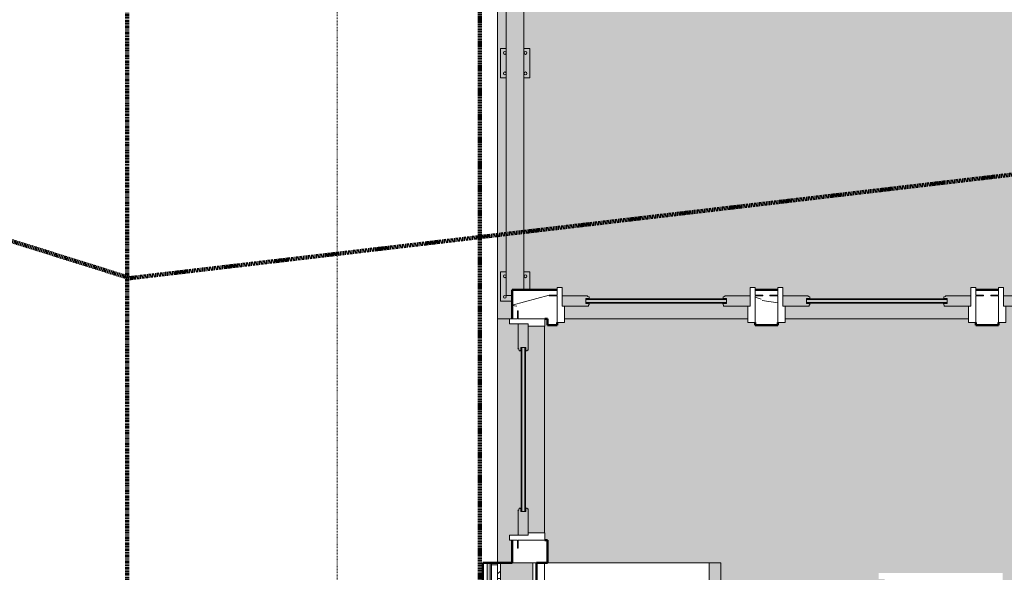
# Model space of a CAD drawing. Header units: inches. Extents: x -9465 to -7685, y 1648 to 3291.
# Tile 14 of 59: x -8958 to -8790, y 2669 to 2763. Entities that reach past the tile are written whole.
import ezdxf

# ---------------------------------------------------------------- set-up
doc = ezdxf.new("R2010")
doc.units = ezdxf.units.IN
doc.header["$MEASUREMENT"] = 0
for name, pattern in [('Aligning Line 1_8_', [0.25, 0.125, -0.125]), ('Double Dash 3_8_', [1, 0.375, -0.125, 0.125, -0.125, 0.125, -0.125]), ('Hidden', [0.28125, 0.1875, -0.09375])]:
    doc.linetypes.add(name, pattern=pattern)
for name, color, linetype, lineweight in [('A-DETL-1', 90, 'Hidden', 140), ('A-DETL-GENF', 92, 'Continuous', 13), ('A-DOOR', 31, 'Continuous', 13), ('A-FLOR', 192, 'Continuous', 13), ('A-FLOR-HRAL', 11, 'Continuous', 9), ('A-WALL', 113, 'Continuous', 13), ('A-WALL-2', 113, 'Continuous', 50), ('A-WALL-PATT-1', 111, 'Continuous', 9), ('C-PROP-LINE-1', 91, 'Double Dash 3_8_', 211), ('G-ANNO-SYMB', 111, 'Aligning Line 1_8_', 9), ('I-WALL', 2, 'Continuous', 13), ('I-WALL-1', 2, 'Continuous', 50), ('Q-SPCQ', 91, 'Continuous', 9), ('S-FNDN', 32, 'Continuous', 13)]:
    doc.layers.add(name, color=color, linetype=linetype, lineweight=lineweight)

# ---------------------------------------------------------------- blocks, each defined once
blk = doc.blocks.new('Railing - 2_ x 1_2_ 2-V4-SITE PLAN - PROPOSED OVER EXISTING SURVEY')
at = {"layer": 'A-FLOR-HRAL'}
h = blk.add_hatch(color=256, dxfattribs=at)
h.paths.add_polyline_path([(-2.5, -2.5), (-0.5, -2.5), (-0.5, -1.5), (-1.5, -1.5), (-1.51, 2.5), (-2.5, 2.5), (-2.5, -1.93)], flags=0)
h.paths.add_polyline_path([(-1.81, -1.99), (-1.93, -1.93), (-2, -1.75), (-1.81, -1.51), (-1.53, -1.63), (-1.51, -1.69), (-1.57, -1.93), (-1.69, -1.99)], flags=0)
h.paths.add_polyline_path([(2.12, -0.56), (2.5, -0.56), (2.5, 2.5), (1.5, 2.5), (1.5, -0.56)], flags=0)
h.paths.add_polyline_path([(-1.81, 1.51), (-1.93, 1.57), (-2, 1.75), (-1.93, 1.91), (-1.88, 1.97), (-1.75, 2), (-1.63, 1.97), (-1.51, 1.81), (-1.63, 1.54), (-1.69, 1.51)], flags=0)
h.paths.add_polyline_path([(1.81, 1.51), (1.69, 1.51), (1.53, 1.62), (1.51, 1.69), (1.53, 1.86), (1.62, 1.97), (1.75, 2), (1.91, 1.93), (1.97, 1.87), (1.97, 1.62), (1.87, 1.55)], flags=0)
h = blk.add_hatch(color=256, dxfattribs=at)
h.paths.add_polyline_path([(-1.69, -1.99), (-1.57, -1.93), (-1.53, -1.63), (-1.57, -1.57), (-1.88, -1.53), (-2, -1.75), (-1.93, -1.93), (-1.81, -1.99)], flags=0)
h.paths.add_polyline_path([(1.69, 1.51), (1.81, 1.51), (1.97, 1.62), (1.97, 1.87), (1.87, 1.97), (1.75, 2), (1.57, 1.93), (1.51, 1.81), (1.53, 1.62), (1.57, 1.57)], flags=0)
h.paths.add_polyline_path([(-1.81, 1.51), (-1.69, 1.51), (-1.57, 1.57), (-1.51, 1.81), (-1.63, 1.97), (-1.75, 2), (-1.88, 1.97), (-1.97, 1.87), (-2, 1.75), (-1.93, 1.57)], flags=0)
for p, q in [((-1.5, 2.5), (-2.5, 2.5)), ((-2.5, 2.5), (-2.5, -2.5)), ((2.5, 2.5), (1.5, 2.5)), ((2.5, -0.56), (2.5, 2.5)), ((-2.5, -2.5), (-0.5, -2.5))]:
    blk.add_line(p, q, dxfattribs=at)
for centre, start, end in [((-1.75, 1.75), 360, 180), ((-1.75, 1.75), 180, 360), ((1.75, 1.75), 360, 180), ((1.75, 1.75), 180, 360), ((-1.75, -1.75), 360, 180), ((-1.75, -1.75), 180, 360)]:
    blk.add_arc(centre, 0.25, start, end, dxfattribs=at)
blk = doc.blocks.new('Railing - 2_ x 1_2_ 2-V3-SITE PLAN - PROPOSED OVER EXISTING SURVEY')
at = {"layer": 'A-FLOR-HRAL'}
h = blk.add_hatch(color=256, dxfattribs=at)
h.paths.add_polyline_path([(2.5, 2.5), (1.5, 2.5), (1.5, -2.5), (2.5, -2.5), (2.5, 1.97)], flags=0)
h.paths.add_polyline_path([(-1.5, 2.5), (-2.5, 2.5), (-2.5, -2.5), (-1.5, -2.5), (-1.5, 1.97)], flags=0)
h.paths.add_polyline_path([(1.75, 2), (1.91, 1.93), (1.97, 1.87), (1.97, 1.62), (1.81, 1.51), (1.62, 1.54), (1.53, 1.62), (1.51, 1.69), (1.53, 1.86), (1.62, 1.97)], flags=0)
h.paths.add_polyline_path([(-1.75, 2), (-1.63, 1.97), (-1.51, 1.81), (-1.63, 1.54), (-1.69, 1.51), (-1.88, 1.54), (-1.93, 1.57), (-2, 1.75), (-1.93, 1.91), (-1.88, 1.97)], flags=0)
h.paths.add_polyline_path([(-1.81, -1.51), (-1.53, -1.63), (-1.51, -1.69), (-1.57, -1.93), (-1.69, -1.99), (-1.88, -1.96), (-1.93, -1.93), (-2, -1.75), (-1.88, -1.53)], flags=0)
h.paths.add_polyline_path([(1.87, -1.53), (1.97, -1.63), (1.97, -1.88), (1.81, -1.99), (1.69, -1.99), (1.53, -1.88), (1.51, -1.81), (1.62, -1.53)], flags=0)
h = blk.add_hatch(color=256, dxfattribs=at)
h.paths.add_polyline_path([(-1.75, 2), (-1.88, 1.97), (-1.97, 1.87), (-2, 1.75), (-1.93, 1.57), (-1.81, 1.51), (-1.69, 1.51), (-1.57, 1.57), (-1.51, 1.81), (-1.63, 1.97)], flags=0)
h.paths.add_polyline_path([(1.75, 2), (1.57, 1.93), (1.51, 1.81), (1.53, 1.62), (1.57, 1.57), (1.69, 1.51), (1.81, 1.51), (1.97, 1.62), (1.97, 1.87), (1.87, 1.97)], flags=0)
h.paths.add_polyline_path([(-1.81, -1.51), (-1.88, -1.53), (-2, -1.75), (-1.93, -1.93), (-1.81, -1.99), (-1.69, -1.99), (-1.57, -1.93), (-1.53, -1.63), (-1.57, -1.57)], flags=0)
h.paths.add_polyline_path([(1.87, -1.53), (1.57, -1.57), (1.53, -1.88), (1.57, -1.93), (1.69, -1.99), (1.81, -1.99), (1.97, -1.88), (1.97, -1.63)], flags=0)
for p, q in [((-1.5, 2.5), (-2.5, 2.5)), ((-2.5, 2.5), (-2.5, -2.5)), ((2.5, 2.5), (1.5, 2.5)), ((2.5, -2.5), (2.5, 2.5)), ((-2.5, -2.5), (-1.5, -2.5)), ((1.5, -2.5), (2.5, -2.5))]:
    blk.add_line(p, q, dxfattribs=at)
for centre, start, end in [((-1.75, 1.75), 360, 180), ((-1.75, 1.75), 180, 360), ((1.75, 1.75), 360, 180), ((1.75, 1.75), 180, 360), ((-1.75, -1.75), 360, 180), ((1.75, -1.75), 360, 180), ((-1.75, -1.75), 180, 360), ((1.75, -1.75), 180, 360)]:
    blk.add_arc(centre, 0.25, start, end, dxfattribs=at)
blk = doc.blocks.new('Railing - Railing-1114347-SITE PLAN - PROPOSED OVER EXISTING SURVEY')
at = {"layer": 'A-FLOR-HRAL'}
blk.add_hatch(color=256, dxfattribs=at).paths.add_polyline_path([(-8874.07, 2715.84), (-8874.07, 2716.77), (-8872.07, 2716.77), (-8872.07, 3069.84), (-8875.07, 3072.84), (-8875.07, 2715.84), (-8874.95, 2715.84)], flags=0)
for p, q in [((-8875.07, 3072.84), (-8875.07, 2715.84)), ((-8872.07, 2716.77), (-8872.07, 3069.84)), ((-8874.07, 2715.84), (-8875.07, 2715.84))]:
    blk.add_line(p, q, dxfattribs=at)
for name, p in [('Railing - 2_ x 1_2_ 2-V3-SITE PLAN - PROPOSED OVER EXISTING SURVEY', (-8873.57, 2755.34)), ('Railing - 2_ x 1_2_ 2-V4-SITE PLAN - PROPOSED OVER EXISTING SURVEY', (-8873.57, 2717.34))]:
    blk.add_blockref(name, p)
blk = doc.blocks.new('Sidelite-Sierra-French-Full_Glass-Single-Outswing-Standard - 5-1345564-SITE PLAN - PROPOSED OVER EXISTING SURVEY')
at = {"layer": 'A-DETL-GENF'}
for p, q in [((-11.84, 2), (-16, 2)), ((-11.84, 2), (-11.7, 2.01)), ((-11.7, 2.01), (-11.7, 1.89)), ((-11.7, 1.89), (-11.4, 1.79)), ((-11.4, 1.79), (-11.39, 1.58)), ((11.4, 1.79), (11.39, 1.58)), ((11.7, 1.89), (11.4, 1.79)), ((11.7, 2.01), (11.7, 1.89)), ((11.84, 2), (11.7, 2.01)), ((11.84, 2), (16, 2)), ((-15.6, 0.25), (-11.49, 0.25)), ((-11.96, 1.51), (-11.64, 1.51)), ((-11.96, 0.69), (-11.96, 1.51)), ((-11.38, 0.69), (-11.96, 0.69)), ((-11.9, 1.36), (-11.9, 1.48)), ((-11.9, 1.48), (11.9, 1.48)), ((-11.9, 1.36), (11.9, 1.36)), ((-11.9, 0.73), (-11.9, 0.86)), ((-11.9, 0.86), (11.9, 0.86)), ((-11.9, 0.73), (11.9, 0.73)), ((-11.39, 1.58), (-11.64, 1.51)), ((-11.49, 0.46), (-11.49, 0.25)), ((-11.41, 0.46), (-11.49, 0.46)), ((-11.38, 0.69), (-11.39, 0.47)), ((11.37, 0.69), (11.39, 0.47)), ((11.37, 0.69), (11.96, 0.69)), ((11.39, 1.58), (11.64, 1.51)), ((11.41, 0.46), (11.49, 0.46)), ((11.49, 0.46), (11.49, 0.25)), ((15.6, 0.25), (11.49, 0.25)), ((11.96, 1.51), (11.64, 1.51)), ((11.9, 1.36), (11.9, 1.48)), ((11.9, 0.73), (11.9, 0.86)), ((11.96, 0.69), (11.96, 1.51))]:
    blk.add_line(p, q, dxfattribs=at)
for centre, start, end in [((-11.41, 0.47), 270, 340.8368), ((11.41, 0.47), 199.1632, 270)]:
    blk.add_arc(centre, 0.016, start, end, dxfattribs=at)
at = {"layer": 'A-DOOR'}
for p, q in [((-16, 3.43), (-16.85, 3.43)), ((-16.85, 3.43), (-16.85, 2.11)), ((-16, 0.25), (-16, 3.43)), ((16, 3.43), (16, 0.25)), ((16.85, 3.43), (16, 3.43)), ((16.85, 2.11), (16.85, 3.43)), ((-16.85, 2.11), (-18.18, 2.11)), ((-18.18, 2.11), (-18.18, 2)), ((-18.18, 2), (-16.85, 2)), ((-16.85, 2), (-16.85, -2.56)), ((18.18, 2.11), (16.85, 2.11)), ((16.85, -2.56), (16.85, 2)), ((16.85, 2), (18.18, 2)), ((18.18, 2), (18.18, 2.11)), ((-15.6, 0.25), (-16, 0.25)), ((-15.6, -2.56), (-15.6, 0.25)), ((16, 0.25), (15.6, 0.25)), ((15.6, 0.25), (15.6, -2.56)), ((-16.85, -2.56), (-15.6, -2.56)), ((15.6, -2.56), (16.85, -2.56))]:
    blk.add_line(p, q, dxfattribs=at)
blk = doc.blocks.new('Sidelite-Sierra-French-Full_Glass-Single-Outswing-Standard - 4-1345579-SITE PLAN - PROPOSED OVER EXISTING SURVEY')
at = {"layer": 'A-DETL-GENF'}
for p, q in [((-13.84, 2), (-18, 2)), ((-13.84, 2), (-13.7, 2.01)), ((-13.7, 2.01), (-13.7, 1.89)), ((-13.7, 1.89), (-13.4, 1.79)), ((-13.4, 1.79), (-13.39, 1.58)), ((13.4, 1.79), (13.39, 1.58)), ((13.7, 1.89), (13.4, 1.79)), ((13.7, 2.01), (13.7, 1.89)), ((13.84, 2), (13.7, 2.01)), ((13.84, 2), (18, 2)), ((-17.6, 0.25), (-13.49, 0.25)), ((-13.96, 1.51), (-13.64, 1.51)), ((-13.96, 0.69), (-13.96, 1.51)), ((-13.38, 0.69), (-13.96, 0.69)), ((-13.9, 1.36), (-13.9, 1.48)), ((-13.9, 1.48), (13.9, 1.48)), ((-13.9, 1.36), (13.9, 1.36)), ((-13.9, 0.73), (-13.9, 0.86)), ((-13.9, 0.86), (13.9, 0.86)), ((-13.9, 0.73), (13.9, 0.73)), ((-13.39, 1.58), (-13.64, 1.51)), ((-13.49, 0.46), (-13.49, 0.25)), ((-13.41, 0.46), (-13.49, 0.46)), ((-13.38, 0.69), (-13.39, 0.47)), ((13.37, 0.69), (13.39, 0.47)), ((13.37, 0.69), (13.96, 0.69)), ((13.39, 1.58), (13.64, 1.51)), ((13.41, 0.46), (13.49, 0.46)), ((13.49, 0.46), (13.49, 0.25)), ((17.6, 0.25), (13.49, 0.25)), ((13.96, 1.51), (13.64, 1.51)), ((13.9, 1.36), (13.9, 1.48)), ((13.9, 0.73), (13.9, 0.86)), ((13.96, 0.69), (13.96, 1.51))]:
    blk.add_line(p, q, dxfattribs=at)
for centre, start, end in [((-13.41, 0.47), 270, 340.8368), ((13.41, 0.47), 199.1632, 270)]:
    blk.add_arc(centre, 0.016, start, end, dxfattribs=at)
at = {"layer": 'A-DOOR'}
for p, q in [((-18, 3.43), (-18.85, 3.43)), ((-18.85, 3.43), (-18.85, 2.11)), ((-18, 0.25), (-18, 3.43)), ((18, 3.43), (18, 0.25)), ((18.85, 3.43), (18, 3.43)), ((18.85, 2.11), (18.85, 3.43)), ((-18.85, 2.11), (-20.18, 2.11)), ((-20.18, 2.11), (-20.18, 2)), ((-20.18, 2), (-18.85, 2)), ((-18.85, 2), (-18.85, -2.56)), ((20.18, 2.11), (18.85, 2.11)), ((18.85, -2.56), (18.85, 2)), ((18.85, 2), (20.18, 2)), ((20.18, 2), (20.18, 2.11)), ((-17.6, 0.25), (-18, 0.25)), ((-17.6, -2.56), (-17.6, 0.25)), ((18, 0.25), (17.6, 0.25)), ((17.6, 0.25), (17.6, -2.56)), ((-18.85, -2.56), (-17.6, -2.56)), ((17.6, -2.56), (18.85, -2.56))]:
    blk.add_line(p, q, dxfattribs=at)
blk = doc.blocks.new('Refrigerator_-_Side-by-Side_6047 - 36_ X 30_-1359508-SITE PLAN - PROPOSED OVER EXISTING SURVEY')
at = {"layer": 'Q-SPCQ'}
for points in [[(-3.13, 15.58), (-17.88, 15.58), (-17.88, 13.58), (-3.13, 13.58)], [(17.87, 15.58), (-2.63, 15.58), (-2.63, 13.58), (17.87, 13.58)]]:
    blk.add_hatch(color=256, dxfattribs=at).paths.add_polyline_path(points, flags=0)
for p, q in [((-17.88, 15.58), (17.87, 15.58)), ((-17.88, -13.92), (-17.88, 15.58)), ((-17.88, 15.58), (-3.13, 15.58)), ((-17.88, 15.58), (-17.88, 13.58)), ((-3.13, 13.58), (-3.13, 15.58)), ((-2.63, 15.58), (17.87, 15.58)), ((-2.63, 15.58), (-2.63, 13.58)), ((17.87, 15.58), (17.87, -14.42)), ((17.87, 13.58), (17.87, 15.58)), ((-3.13, 13.58), (-17.88, 13.58)), ((17.87, 13.58), (-2.63, 13.58)), ((17.87, -14.42), (-17.87, -14.42))]:
    blk.add_line(p, q, dxfattribs=at)
blk = doc.blocks.new('Family - ___-1038007-SITE PLAN - PROPOSED OVER EXISTING SURVEY')
at = {"layer": 'C-PROP-LINE-1'}
blk.add_line((-8939.57, 1783.3), (-8939.57, 2920.78), dxfattribs=at)

msp = doc.modelspace()

# ---------------------------------------------------------------- hatches: boundary and pattern name
at = {"layer": 'A-FLOR'}
h = msp.add_hatch(color=256, dxfattribs=at)
h.paths.add_polyline_path([(-8724.05, 2711.84), (-8700.85, 2711.84), (-8700.85, 2714.02), (-8700.45, 2714.02), (-8700.45, 2717.2), (-8699.6, 2717.2), (-8699.6, 2716.77), (-8692.57, 2716.77), (-8692.57, 2725.84), (-8650.07, 2725.84), (-8650.07, 2726.84), (-8645.07, 2726.84), (-8645.07, 2725.84), (-8644.57, 2725.84), (-8644.57, 2770.35), (-8645.07, 2770.35), (-8645.07, 2765.35), (-8646.07, 2765.35), (-8646.07, 2731.85), (-8645.07, 2731.85), (-8645.07, 2726.85), (-8650.07, 2726.85), (-8650.07, 2731.85), (-8649.07, 2731.85), (-8649.07, 2765.35), (-8650.07, 2765.35), (-8650.07, 2770.35), (-8692.57, 2770.35), (-8692.57, 3074.34), (-8876.57, 3074.34), (-8876.57, 2711.84), (-8874.07, 2711.87), (-8874.07, 2714.84), (-8876.07, 2714.84), (-8876.07, 2719.84), (-8875.07, 2719.84), (-8875.07, 2752.84), (-8876.07, 2752.84), (-8876.07, 2757.84), (-8875.07, 2757.84), (-8875.07, 2792.34), (-8876.07, 2792.34), (-8876.07, 2797.34), (-8875.07, 2797.34), (-8875.07, 2831.84), (-8876.07, 2831.84), (-8876.07, 2836.84), (-8875.07, 2836.84), (-8875.07, 2871.34), (-8876.07, 2871.34), (-8876.07, 2876.34), (-8875.07, 2876.34), (-8875.07, 2910.84), (-8876.07, 2910.84), (-8876.07, 2915.84), (-8875.07, 2915.84), (-8875.07, 2950.34), (-8876.07, 2950.34), (-8876.07, 2955.34), (-8875.07, 2955.34), (-8875.07, 2989.84), (-8876.07, 2989.84), (-8876.07, 2994.84), (-8875.07, 2994.84), (-8875.07, 3029.34), (-8876.07, 3029.34), (-8876.07, 3034.34), (-8875.07, 3034.34), (-8875.07, 3068.84), (-8876.07, 3068.84), (-8876.07, 3073.84), (-8871.07, 3073.84), (-8871.07, 3072.84), (-8840.47, 3072.84), (-8840.47, 3073.84), (-8835.47, 3073.84), (-8835.47, 3072.84), (-8804.87, 3072.84), (-8804.87, 3073.84), (-8799.87, 3073.84), (-8799.87, 3072.84), (-8769.27, 3072.84), (-8769.27, 3073.84), (-8764.27, 3073.84), (-8764.27, 3072.84), (-8733.67, 3072.84), (-8733.67, 3073.84), (-8728.67, 3073.84), (-8728.67, 3072.84), (-8698.07, 3072.84), (-8698.07, 3073.84), (-8693.07, 3073.84), (-8693.07, 3068.84), (-8694.07, 3068.84), (-8694.07, 3036.21), (-8693.07, 3036.21), (-8693.07, 3031.21), (-8694.07, 3031.21), (-8694.07, 2998.59), (-8693.07, 2998.59), (-8693.07, 2993.59), (-8694.07, 2993.59), (-8694.07, 2960.97), (-8693.07, 2960.97), (-8693.07, 2955.97), (-8694.07, 2955.97), (-8694.07, 2923.34), (-8693.07, 2923.34), (-8693.07, 2918.34), (-8694.07, 2918.34), (-8694.07, 2885.72), (-8693.07, 2885.72), (-8693.07, 2880.72), (-8694.07, 2880.72), (-8694.07, 2848.09), (-8693.07, 2848.09), (-8693.07, 2843.09), (-8694.07, 2843.09), (-8694.07, 2810.47), (-8693.07, 2810.47), (-8693.07, 2805.47), (-8694.07, 2805.47), (-8694.07, 2774.35), (-8693.07, 2774.35), (-8693.07, 2769.35), (-8698.07, 2769.35), (-8698.07, 2774.35), (-8697.07, 2774.35), (-8697.07, 2805.47), (-8698.07, 2805.47), (-8698.07, 2810.47), (-8697.07, 2810.47), (-8697.07, 2843.09), (-8698.07, 2843.09), (-8698.07, 2848.09), (-8697.07, 2848.09), (-8697.07, 2880.72), (-8698.07, 2880.72), (-8698.07, 2885.72), (-8697.07, 2885.72), (-8697.07, 2918.34), (-8698.07, 2918.34), (-8698.07, 2923.34), (-8697.07, 2923.34), (-8697.07, 2955.97), (-8698.07, 2955.97), (-8698.07, 2960.97), (-8697.07, 2960.97), (-8697.07, 2993.59), (-8698.07, 2993.59), (-8698.07, 2998.59), (-8697.07, 2998.59), (-8697.07, 3031.21), (-8698.07, 3031.21), (-8698.07, 3036.21), (-8697.07, 3036.21), (-8697.07, 3068.84), (-8698.07, 3068.84), (-8698.07, 3069.84), (-8728.67, 3069.84), (-8728.67, 3068.84), (-8733.67, 3068.84), (-8733.67, 3069.84), (-8764.27, 3069.84), (-8764.27, 3068.84), (-8769.27, 3068.84), (-8769.27, 3069.84), (-8799.87, 3069.84), (-8799.87, 3068.84), (-8804.87, 3068.84), (-8804.87, 3069.84), (-8835.47, 3069.84), (-8835.47, 3068.84), (-8840.47, 3068.84), (-8840.47, 3069.84), (-8871.07, 3069.84), (-8871.07, 3068.84), (-8872.07, 3068.84), (-8872.07, 3034.34), (-8871.07, 3034.34), (-8871.07, 3029.34), (-8872.07, 3029.34), (-8872.07, 2994.84), (-8871.07, 2994.84), (-8871.07, 2989.84), (-8872.07, 2989.84), (-8872.07, 2955.34), (-8871.07, 2955.34), (-8871.07, 2950.34), (-8872.07, 2950.34), (-8872.07, 2915.84), (-8871.07, 2915.84), (-8871.07, 2910.84), (-8872.07, 2910.84), (-8872.07, 2876.34), (-8871.07, 2876.34), (-8871.07, 2871.34), (-8872.07, 2871.34), (-8872.07, 2836.84), (-8871.07, 2836.84), (-8871.07, 2831.84), (-8872.07, 2831.84), (-8872.07, 2797.34), (-8871.07, 2797.34), (-8871.07, 2792.34), (-8872.07, 2792.34), (-8872.07, 2757.84), (-8871.07, 2757.84), (-8871.07, 2752.84), (-8872.07, 2752.84), (-8872.07, 2719.84), (-8871.07, 2719.84), (-8871.07, 2716.77), (-8866.42, 2716.77), (-8866.42, 2717.2), (-8865.57, 2717.2), (-8865.57, 2714.02), (-8865.17, 2714.02), (-8865.17, 2711.84), (-8833.97, 2711.84), (-8833.97, 2714.02), (-8833.57, 2714.02), (-8833.57, 2717.2), (-8832.72, 2717.2), (-8832.72, 2716.77), (-8828.86, 2716.77), (-8828.86, 2717.2), (-8828.01, 2717.2), (-8828.01, 2714.02), (-8827.61, 2714.02), (-8827.61, 2711.84), (-8796.41, 2711.84), (-8796.41, 2714.02), (-8796.01, 2714.02), (-8796.01, 2717.2), (-8795.16, 2717.2), (-8795.16, 2716.77), (-8791.3, 2716.77), (-8791.3, 2717.2), (-8790.45, 2717.2), (-8790.45, 2714.02), (-8790.05, 2714.02), (-8790.05, 2711.84), (-8758.85, 2711.84), (-8758.85, 2714.02), (-8758.45, 2714.02), (-8758.45, 2717.2), (-8757.6, 2717.2), (-8757.6, 2716.77), (-8754.83, 2716.77), (-8754.83, 2717.2), (-8753.98, 2717.2), (-8753.98, 2714.02), (-8753.58, 2714.02), (-8753.58, 2711.84), (-8730.38, 2711.84), (-8730.38, 2714.02), (-8729.98, 2714.02), (-8729.98, 2717.2), (-8729.13, 2717.2), (-8729.13, 2716.77), (-8725.3, 2716.77), (-8725.3, 2717.2), (-8724.45, 2717.2), (-8724.45, 2714.02), (-8724.05, 2714.02)], flags=0)
h.paths.add_polyline_path([(-8828.04, 2866.26), (-8828.54, 2870.26), (-8828.54, 2881.26), (-8828.04, 2885.26), (-8829.04, 2885.26), (-8830.11, 2885.47), (-8831.04, 2881.26), (-8831.04, 2870.26), (-8830.11, 2866.04), (-8829.04, 2866.26), (-8828.54, 2866.26)], flags=0)
h.paths.add_polyline_path([(-8797.54, 2833.27), (-8801.54, 2834.27), (-8801.97, 2835.64), (-8802.04, 2835.26), (-8802.04, 2836.26), (-8804.92, 2836.26), (-8802.04, 2842.06), (-8802.04, 2842.58), (-8805.18, 2836.36), (-8827.01, 2858.99), (-8812.86, 2864.54), (-8812.93, 2864.71), (-8827.11, 2859.26), (-8827.11, 2865.95), (-8828.04, 2866.26), (-8828.54, 2865.76), (-8829.54, 2865.76), (-8829.24, 2866.06), (-8830.08, 2865.92), (-8830.04, 2865.76), (-8831.54, 2865.76), (-8831.16, 2865.83), (-8832.53, 2866.26), (-8833.53, 2870.26), (-8833.53, 2881.26), (-8832.53, 2885.26), (-8831.16, 2885.68), (-8831.54, 2885.76), (-8830.04, 2885.76), (-8830.04, 2885.59), (-8829.24, 2885.46), (-8829.54, 2885.76), (-8828.54, 2885.76), (-8828.04, 2885.26), (-8827.11, 2885.56), (-8827.11, 2891.26), (-8812.93, 2885.8), (-8812.86, 2885.97), (-8827.01, 2891.52), (-8805.18, 2914.15), (-8801.04, 2905.95), (-8801.04, 2906.44), (-8804.92, 2914.26), (-8801.04, 2914.26), (-8801.04, 2915.26), (-8800.97, 2914.87), (-8800.54, 2916.24), (-8796.54, 2917.24), (-8785.54, 2917.24), (-8781.54, 2916.24), (-8781.12, 2914.87), (-8781.04, 2915.26), (-8781.04, 2914.26), (-8774.05, 2914.26), (-8779.44, 2895.96), (-8779.32, 2895.87), (-8773.8, 2914.15), (-8751.97, 2891.52), (-8765.93, 2884.76), (-8765.54, 2884.76), (-8751.86, 2891.26), (-8751.86, 2884.76), (-8751.54, 2884.76), (-8751.86, 2884.66), (-8750.56, 2884.26), (-8749.56, 2880.26), (-8749.56, 2869.26), (-8750.56, 2865.26), (-8751.86, 2864.82), (-8751.54, 2864.76), (-8751.86, 2864.73), (-8751.86, 2859.26), (-8763.44, 2864.76), (-8763.87, 2864.76), (-8751.97, 2858.99), (-8773.8, 2836.36), (-8779.32, 2854.64), (-8779.44, 2854.55), (-8774.05, 2836.26), (-8782.04, 2836.26), (-8782.04, 2835.26), (-8782.12, 2835.64), (-8782.54, 2834.27), (-8786.54, 2833.27), (-8794.28, 2833.27)], flags=0)
h.paths.add_polyline_path([(-8786.54, 2835.76), (-8784.29, 2836.26), (-8799.79, 2836.26), (-8797.54, 2835.76), (-8794.28, 2835.76)], flags=0)
h.paths.add_polyline_path([(-8798.79, 2914.26), (-8783.29, 2914.26), (-8785.54, 2914.76), (-8796.54, 2914.76), (-8797.13, 2914.63)], flags=0)
h = msp.add_hatch(color=256, dxfattribs=at)
h.paths.add_polyline_path([(-8696.57, 2486.34), (-8696.57, 2487.7), (-8868.57, 2487.7), (-8868.57, 2486.34), (-8698.82, 2486.34)], flags=0)
h.paths.add_polyline_path([(-8794.28, 2511.7), (-8702.57, 2511.7), (-8702.57, 2640.34), (-8700.01, 2640.34), (-8700.01, 2644.9), (-8698.57, 2644.9), (-8698.57, 2710.77), (-8699.6, 2710.77), (-8699.6, 2711.21), (-8700.85, 2711.21), (-8700.85, 2711.84), (-8724.05, 2711.84), (-8724.05, 2711.21), (-8725.3, 2711.21), (-8725.3, 2710.77), (-8729.13, 2710.77), (-8729.13, 2711.21), (-8730.38, 2711.21), (-8730.38, 2711.84), (-8753.58, 2711.84), (-8753.58, 2711.21), (-8754.83, 2711.21), (-8754.83, 2710.77), (-8757.6, 2710.77), (-8757.6, 2711.21), (-8758.85, 2711.21), (-8758.85, 2711.84), (-8790.05, 2711.84), (-8790.05, 2711.21), (-8791.3, 2711.21), (-8791.3, 2710.77), (-8795.16, 2710.77), (-8795.16, 2711.21), (-8796.41, 2711.21), (-8796.41, 2711.84), (-8827.61, 2711.84), (-8827.61, 2711.21), (-8828.86, 2711.21), (-8828.86, 2710.77), (-8832.72, 2710.77), (-8832.72, 2711.21), (-8833.97, 2711.21), (-8833.97, 2711.84), (-8865.17, 2711.84), (-8865.17, 2711.21), (-8866.42, 2711.21), (-8866.42, 2710.77), (-8868.07, 2710.77), (-8868.07, 2711.84), (-8868.51, 2711.84), (-8868.51, 2710.62), (-8868.57, 2710.62), (-8868.57, 2675.43), (-8868.51, 2675.43), (-8868.51, 2674.18), (-8868.07, 2674.18), (-8868.07, 2670.34), (-8838.57, 2670.34), (-8838.57, 2634.59), (-8844.57, 2634.59), (-8844.57, 2613.53), (-8840.51, 2613.53), (-8840.47, 2612.97), (-8840.19, 2612.97), (-8840.23, 2612.1), (-8840.32, 2612.1), (-8840.31, 2585.6), (-8840.19, 2585.6), (-8840.23, 2584.72), (-8840.51, 2584.72), (-8840.47, 2583.47), (-8840.19, 2583.47), (-8840.23, 2582.6), (-8840.32, 2582.6), (-8840.31, 2567.1), (-8840.19, 2567.1), (-8840.23, 2566.22), (-8840.51, 2566.22), (-8840.51, 2565.66), (-8844.57, 2565.66), (-8844.57, 2511.7)], flags=0)
h.paths.add_polyline_path([(-8755.39, 2556.1), (-8757.57, 2556.1), (-8757.57, 2572.6), (-8736.44, 2572.6), (-8736.44, 2571.6), (-8737.43, 2571.6), (-8737.43, 2557.1), (-8736.44, 2557.1), (-8736.44, 2556.1), (-8753.93, 2556.1)], flags=0)
h.paths.add_polyline_path([(-8792.75, 2556.1), (-8811.7, 2556.1), (-8811.7, 2557.1), (-8810.7, 2557.1), (-8810.7, 2571.6), (-8811.7, 2571.6), (-8811.7, 2572.6), (-8790.57, 2572.6), (-8790.57, 2556.1), (-8792.6, 2556.1)], flags=0)
h.paths.add_polyline_path([(-8785.57, 2556.7), (-8785.57, 2669.7), (-8761.57, 2669.7), (-8761.57, 2556.7), (-8766.22, 2556.7)], flags=0)
h.paths.add_polyline_path([(-8790.57, 2580.1), (-8811.7, 2580.1), (-8811.7, 2581.1), (-8810.7, 2581.1), (-8810.7, 2595.6), (-8811.7, 2595.6), (-8811.7, 2596.6), (-8790.57, 2596.6), (-8790.57, 2580.6)], flags=0)
h.paths.add_polyline_path([(-8756.58, 2580.1), (-8757.57, 2580.1), (-8757.57, 2596.6), (-8736.44, 2596.6), (-8736.44, 2595.6), (-8737.43, 2595.6), (-8737.43, 2581.1), (-8736.44, 2581.1), (-8736.44, 2580.1), (-8756.27, 2580.1)], flags=0)
h.paths.add_polyline_path([(-8738.47, 2604.1), (-8757.57, 2604.1), (-8757.57, 2620.6), (-8736.44, 2620.6), (-8736.44, 2619.6), (-8737.43, 2619.6), (-8737.43, 2605.1), (-8736.44, 2605.1), (-8736.44, 2604.1), (-8738.44, 2604.1)], flags=0)
h.paths.add_polyline_path([(-8808.31, 2604.1), (-8811.7, 2604.1), (-8811.7, 2605.1), (-8810.7, 2605.1), (-8810.7, 2619.6), (-8811.7, 2619.6), (-8811.7, 2620.6), (-8790.57, 2620.6), (-8790.57, 2604.1), (-8808.29, 2604.1)], flags=0)
h.paths.add_polyline_path([(-8739.85, 2628.1), (-8757.57, 2628.1), (-8757.57, 2644.6), (-8736.44, 2644.6), (-8736.44, 2643.6), (-8737.43, 2643.6), (-8737.43, 2629.1), (-8736.44, 2629.1), (-8736.44, 2628.1), (-8739.6, 2628.1)], flags=0)
h.paths.add_polyline_path([(-8808.31, 2628.1), (-8811.7, 2628.1), (-8811.7, 2629.1), (-8810.7, 2629.1), (-8810.7, 2643.6), (-8811.7, 2643.6), (-8811.7, 2644.6), (-8790.57, 2644.6), (-8790.57, 2628.1), (-8808.29, 2628.1)], flags=0)
h.paths.add_polyline_path([(-8752.19, 2652.1), (-8757.57, 2652.1), (-8757.57, 2668.6), (-8736.44, 2668.6), (-8736.44, 2667.6), (-8737.43, 2667.6), (-8737.43, 2653.1), (-8736.44, 2653.1), (-8736.44, 2652.1), (-8739.94, 2652.1)], flags=0)
h.paths.add_polyline_path([(-8794.21, 2652.1), (-8811.7, 2652.1), (-8811.7, 2653.1), (-8810.7, 2653.1), (-8810.7, 2667.6), (-8811.7, 2667.6), (-8811.7, 2668.6), (-8790.57, 2668.6), (-8790.57, 2652.1), (-8792.75, 2652.1)], flags=0)
at = {"layer": 'A-WALL-PATT-1'}
h = msp.add_hatch(dxfattribs=at)
h.set_pattern_fill('FP_4', color=256, style=0, pattern_type=2)
h.set_pattern_definition([(355.236, (0, 8.16), (-527.9993728, 48.003091), [5.78, -572.217]), (11.31, (5.76, 7.68), (191.999797, 48.000631), [7.343, -237.41]), (45, (12.96, 9.12), (0, 47.99982), [5.431, -62.452]), (46.848, (16.8, 12.96), (671.99534875, 720.0054016), [10.527, -1042.195]), (12.995, (24, 20.64), (-431.9998919, -96.0027581), [6.404, -633.996]), (0, (30.24, 22.08), (48, 48), [12, -36]), (350.538, (42.24, 22.08), (-240.0005975, 47.9985515), [5.839, -286.133]), (354.289, (0, 21.12), (-431.9994334, 48.0028657), [4.824, -477.57]), (0, (4.8, 20.64), (48, 48), [7.2, -40.8]), (28.301, (12, 20.64), (527.998327, 288.0020447), [7.087, -701.624]), (52.125, (18.24, 24), (-192.0000846, -239.999768), [10.946, -536.339]), (39.289, (24.96, 32.64), (288.0020507, 239.9978918), [6.822, -675.386]), (6.34, (30.24, 36.96), (384.000062, 47.9989925), [8.693, -425.965]), (348.111, (38.88, 37.92), (-671.9992009, 144.0038949), [9.32, -922.671]), (353.29, (0, 36), (431.9994032, -48.0013676), [8.216, -813.411]), (3.367, (8.16, 35.04), (767.999153, 48.0075496), [8.174, -809.237]), (33.69, (16.32, 35.52), (-95.9998, -47.999482), [8.653, -164.413]), (47.49, (23.52, 40.32), (479.995457, 528.0038514), [7.814, -773.57]), (14.931, (28.8, 46.08), (528.0005821, 143.9960811), [7.452, -737.709]), (0, (36, 48), (48, 48), [5.76, -42.24]), (347.005, (41.76, 48), (431.9998919, -96.0027581), [6.404, -633.996]), (0, (14.88, 0), (48, 48), [0.127, -47.873]), (223.152, (21.6, 7.2), (720.0054016, 671.99534875), [10.527, -1042.195]), (206.565, (13.92, 48), (-48.000373, -47.99984), [4.293, -103.038]), (188.13, (10.08, 46.08), (-288.000435, -47.999308), [6.788, -332.623]), (156.801, (3.36, 45.12), (-239.9993736, 96.001424), [3.656, -361.902]), (26.565, (21.6, 7.2), (48.000373, 47.99984), [5.367, -101.965]), (6.71, (26.4, 9.6), (-431.9994032, -48.0013676), [8.216, -813.411]), (349.875, (34.56, 10.56), (815.99948943, -144.00431608), [13.653, -1351.608]), (349.695, (0, 2.88), (287.999792, -48.001012), [5.367, -531.29]), (15.524, (5.28, 1.92), (-528.0000106, -143.9992981), [8.967, -887.747]), (42.879, (13.92, 4.32), (-623.99875554, -576.0013875), [9.17, -907.868]), (34.695, (20.64, 10.56), (480.0009393, 335.9990003), [7.589, -751.357]), (9.462, (26.88, 14.88), (240.0005975, 47.9985515), [8.759, -283.213]), (353.418, (35.52, 16.32), (-816.000297, 96.00084755), [12.563, -1243.717]), (351.87, (0, 14.88), (-288.000435, 47.999308), [6.788, -332.623]), (11.31, (6.72, 13.92), (191.999797, 48.000631), [7.343, -237.41]), (42.51, (13.92, 15.36), (-528.0038514, -479.995457), [7.814, -773.57]), (45, (19.68, 20.64), (0, 47.99982), [8.825, -59.058]), (17.354, (25.92, 26.88), (-623.9996602, -192.0000606), [8.046, -796.58]), (356.633, (33.6, 29.28), (-767.999153, 48.0075496), [8.174, -809.237]), (342.897, (41.76, 28.8), (479.9990362, -144.0022152), [6.529, -646.342]), (351.254, (0, 26.88), (336.0004398, -47.999472), [6.313, -625.028]), (14.931, (6.24, 25.92), (528.0005821, 143.9960811), [7.452, -737.709]), (32.005, (13.44, 27.84), (-240.000595, -143.9981528), [9.057, -443.774]), (49.899, (21.12, 32.64), (-528.00052702, -623.99921038), [11.923, -1180.373]), (15.945, (28.8, 41.76), (-192.0000434, -47.9989103), [6.989, -342.456]), (353.991, (35.52, 43.68), (480.0004696, -48.0004362), [9.17, -907.868]), (336.801, (44.64, 42.72), (239.9993736, -96.001424), [3.656, -361.902]), (350.538, (0, 41.28), (-240.0005975, 47.9985515), [5.839, -286.133]), (10.008, (5.76, 40.32), (527.9997812, 96.0005949), [8.286, -820.322]), (37.405, (13.92, 41.76), (624.0026529, 479.995995), [10.272, -1016.972]), (29.055, (22.08, 0), (335.9985055, 192.0020315), [4.942, -489.248]), (10.784, (26.4, 2.4), (-768.00052433, -143.9963161), [10.261, -1015.861]), (352.875, (36.48, 4.32), (-335.999939, 48.00023), [11.61, -375.379])])
h.paths.add_polyline_path([(-8725.3, 2710.77), (-8725.3, 2715.77), (-8726.64, 2715.77), (-8726.64, 2715.88), (-8725.3, 2715.88), (-8725.3, 2716.77), (-8729.13, 2716.77), (-8729.13, 2715.88), (-8727.8, 2715.88), (-8727.8, 2715.77), (-8729.13, 2715.77), (-8729.13, 2710.77), (-8725.43, 2710.77)], flags=0)
h.paths.add_polyline_path([(-8754.83, 2710.77), (-8754.83, 2715.77), (-8756.17, 2715.77), (-8756.17, 2715.88), (-8754.83, 2715.88), (-8754.83, 2716.77), (-8757.6, 2716.77), (-8757.6, 2715.88), (-8756.27, 2715.88), (-8756.27, 2715.77), (-8757.6, 2715.77), (-8757.6, 2710.77), (-8754.96, 2710.77)], flags=0)
h.paths.add_polyline_path([(-8828.99, 2710.77), (-8828.86, 2710.77), (-8828.86, 2715.77), (-8830.19, 2715.77), (-8830.19, 2715.88), (-8828.86, 2715.88), (-8828.86, 2716.77), (-8832.72, 2716.77), (-8832.72, 2715.88), (-8831.39, 2715.88), (-8831.39, 2715.77), (-8832.72, 2715.77), (-8832.72, 2710.77)], flags=0)
h.paths.add_polyline_path([(-8791.3, 2710.77), (-8791.3, 2715.77), (-8792.64, 2715.77), (-8792.64, 2715.88), (-8791.3, 2715.88), (-8791.3, 2716.77), (-8795.16, 2716.77), (-8795.16, 2715.88), (-8793.83, 2715.88), (-8793.83, 2715.77), (-8795.16, 2715.77), (-8795.16, 2710.77), (-8791.43, 2710.77)], flags=0)
h.paths.add_polyline_path([(-8698.57, 2710.77), (-8698.57, 2715.77), (-8699.6, 2715.77), (-8699.6, 2710.77)], flags=0)
h.paths.add_polyline_path([(-8868.07, 2710.77), (-8866.42, 2710.77), (-8866.42, 2715.77), (-8867.75, 2715.77), (-8867.75, 2715.88), (-8866.42, 2715.88), (-8866.42, 2716.77), (-8874.07, 2716.77), (-8874.07, 2711.87), (-8873.18, 2711.87), (-8873.18, 2713.21), (-8873.07, 2713.21), (-8873.07, 2711.87), (-8868.07, 2711.87), (-8868.07, 2711.21)], flags=0)
h.paths.add_polyline_path([(-8698.57, 2715.88), (-8698.57, 2716.77), (-8699.6, 2716.77), (-8699.6, 2715.88), (-8699.45, 2715.88)], flags=0)
h = msp.add_hatch(dxfattribs=at)
h.set_pattern_fill('FP_5', color=256, style=0, pattern_type=2)
h.set_pattern_definition([(216.87, (6.397, 15.994), (47.9809429, 31.9870857), [7.997, -71.971]), (206.565, (15.994, 11.196), (-15.993714, -15.994133), [17.881, -17.881]), (198.435, (15.994, 3.199), (-31.9867405, -15.9938803), [10.115, -40.461])])
h.paths.add_polyline_path([(-8878.32, 2214.34), (-8878.32, 2670.34), (-8879.07, 2670.34), (-8879.07, 2214.34)], flags=0)
h = msp.add_hatch(dxfattribs=at)
h.set_pattern_fill('FP_6', color=256, style=0, pattern_type=2)
h.set_pattern_definition([(0, (0, 0), (0, 6), []), (90, (0, 0), (-6, 4e-16), [])])
h.paths.add_polyline_path([(-8876.57, 2214.34), (-8876.57, 2670.34), (-8877.57, 2670.34), (-8877.57, 2214.34)], flags=0)
h = msp.add_hatch(dxfattribs=at)
h.set_pattern_fill('FP_7', color=256, style=0, pattern_type=2)
h.set_pattern_definition([(0, (0, 0), (0, 4.798), []), (315, (0, 0), (4.7984266, 0), [6.786, -6.786]), (45, (0, 0), (4.7984266, 0), [6.786, -6.786])])
h.paths.add_polyline_path([(-8876.57, 2214.34), (-8876.07, 2214.34), (-8876.07, 2670.34), (-8876.57, 2670.34), (-8876.57, 2264.22)], flags=0)
h = msp.add_hatch(dxfattribs=at)
h.set_pattern_fill('FP_3', color=256, style=0, pattern_type=2)
h.set_pattern_definition([(161.57, (0.48, 0.48), (-3.83995378, -1.544e-05), [0, -27.322, 3.034, 0]), (18.43, (-0.48, 0.48), (-3.83995378, 1.544e-05), [0, -27.322, 3.034, 0]), (108.43, (0.48, 0.48), (1.919622, -9.60052459), [9.106, -21.25]), (71.57, (-0.48, 0.48), (1.919622, 9.60052459), [9.106, -21.25])])
h.paths.add_polyline_path([(-8876.07, 2214.34), (-8870.57, 2214.34), (-8870.57, 2670.34), (-8876.07, 2670.34), (-8876.07, 2264.22)], flags=0)
h = msp.add_hatch(dxfattribs=at)
h.set_pattern_fill('FP_2', color=256, style=0, pattern_type=2)
h.set_pattern_definition([(0, (0, 0), (30.72, 7.68), [1.267, -21.773, 1.267, -21.773, -122.88]), (0, (0, 0), (30.72, 7.68), [-46.08, 1.267, -44.813, 1.267, -21.773, -53.76]), (0, (0, 0), (30.72, 7.68), [-115.2, 1.267, -14.093, 1.267, -37.133]), (120, (11.52, 3.84), (-22.011075, 22.7643004), [1.267, -21.773, 1.267, -21.773, -122.88]), (120, (11.52, 3.84), (-22.011075, 22.7643004), [-46.08, 1.267, -44.813, 1.267, -21.773, -53.76]), (120, (11.52, 3.84), (-22.011075, 22.7643004), [-115.2, 1.267, -14.093, 1.267, -37.133]), (240, (15.36, 19.2), (-8.708925, -30.4443004), [1.267, -21.773, 1.267, -21.773, -122.88]), (240, (15.36, 19.2), (-8.708925, -30.4443004), [-46.08, 1.267, -44.813, 1.267, -21.773, -53.76]), (240, (15.36, 19.2), (-8.708925, -30.4443004), [-115.2, 1.267, -14.093, 1.267, -37.133])])
h.paths.add_polyline_path([(-8870.57, 2214.34), (-8869.94, 2214.34), (-8869.94, 2478.34), (-8870.57, 2478.34), (-8870.57, 2264.22)], flags=0)
h.paths.add_polyline_path([(-8869.94, 2483.84), (-8869.94, 2670.34), (-8870.57, 2670.34), (-8870.57, 2483.84)], flags=0)
at = {"layer": 'I-WALL'}
for points in [[(-8878.32, 2214.34), (-8877.82, 2214.34), (-8877.82, 2670.34), (-8878.32, 2670.34), (-8878.32, 2264.22)], [(-8877.82, 2214.34), (-8877.57, 2214.34), (-8877.57, 2670.34), (-8877.82, 2670.34), (-8877.82, 2264.22)]]:
    msp.add_hatch(color=256, dxfattribs=at).paths.add_polyline_path(points, flags=0)
at = {"layer": 'S-FNDN'}
msp.add_hatch(color=256, dxfattribs=at).paths.add_polyline_path([(-8874.07, 2670.34), (-8874.07, 2674.18), (-8874.5, 2674.18), (-8874.5, 2675.02), (-8871.32, 2675.02), (-8871.32, 2675.43), (-8868.57, 2675.43), (-8868.57, 2710.62), (-8871.32, 2710.62), (-8871.32, 2711.02), (-8874.5, 2711.02), (-8874.5, 2711.84), (-8876.57, 2711.84), (-8876.57, 2670.34), (-8874.5, 2670.34)], flags=0)

# ---------------------------------------------------------------- linework, layer by layer
at = {"layer": 'A-DETL-1'}
for p, q in [((-8879.57, 2929.9), (-8879.57, 2019.7)), ((-9051.64, 2754), (-8939.12, 2718.77)), ((-8939.12, 2718.77), (-8645.87, 2753.16))]:
    msp.add_line(p, q, dxfattribs=at)
at = {"layer": 'A-FLOR'}
for p, q in [((-8876.57, 3074.34), (-8876.57, 2711.84)), ((-8876.57, 2711.84), (-8874.5, 2711.84)), ((-8868.51, 2711.84), (-8868.07, 2711.84)), ((-8865.17, 2711.84), (-8833.97, 2711.84)), ((-8827.61, 2711.84), (-8796.41, 2711.84)), ((-8868.57, 2710.62), (-8868.57, 2675.43))]:
    msp.add_line(p, q, dxfattribs=at)
at = {"layer": 'A-WALL'}
for p, q in [((-8878.32, 2214.34), (-8878.32, 2670.34)), ((-8877.82, 2214.34), (-8877.82, 2670.34)), ((-8877.57, 2214.34), (-8877.57, 2670.34)), ((-8876.57, 2214.34), (-8876.57, 2670.34)), ((-8876.07, 2214.34), (-8876.07, 2670.34)), ((-8874.07, 2670.34), (-8869.94, 2670.34)), ((-8870.57, 2214.34), (-8870.57, 2670.34))]:
    msp.add_line(p, q, dxfattribs=at)
at = {"layer": 'A-WALL-2'}
for p, q in [((-8866.42, 2716.77), (-8874.07, 2716.77)), ((-8874.07, 2716.77), (-8874.07, 2711.87)), ((-8828.86, 2716.77), (-8832.72, 2716.77)), ((-8791.3, 2716.77), (-8795.16, 2716.77)), ((-8868.51, 2711.87), (-8868.07, 2711.87)), ((-8868.07, 2711.87), (-8868.07, 2710.77)), ((-8868.07, 2710.77), (-8866.42, 2710.77)), ((-8866.42, 2710.77), (-8866.42, 2711.21)), ((-8832.72, 2711.21), (-8832.72, 2710.77)), ((-8832.72, 2710.77), (-8828.86, 2710.77)), ((-8828.86, 2710.77), (-8828.86, 2711.21)), ((-8795.16, 2711.21), (-8795.16, 2710.77)), ((-8795.16, 2710.77), (-8791.3, 2710.77)), ((-8791.3, 2710.77), (-8791.3, 2711.21)), ((-8874.07, 2674.18), (-8874.07, 2670.34)), ((-8868.07, 2674.18), (-8868.51, 2674.18)), ((-8868.07, 2670.34), (-8868.07, 2674.18)), ((-8869.94, 2670.34), (-8868.07, 2670.34))]:
    msp.add_line(p, q, dxfattribs=at)
at = {"layer": 'G-ANNO-SYMB'}
msp.add_line((-8903.86, 3154.74), (-8903.86, 1924.91), dxfattribs=at)
at = {"layer": 'I-WALL-1'}
for p, q in [((-8879.07, 2670.34), (-8879.07, 2214.34)), ((-8874.07, 2670.34), (-8879.07, 2670.34)), ((-8869.94, 2484.46), (-8869.94, 2670.34))]:
    msp.add_line(p, q, dxfattribs=at)
at = {"layer": 'S-FNDN'}
msp.add_line((-8876.57, 2670.34), (-8876.57, 2711.84), dxfattribs=at)

# ---------------------------------------------------------------- block references
at = {"layer": 'A-DOOR'}
for p in [(-8849.57, 2713.77), (-8812.01, 2713.77), (-8774.45, 2713.77)]:
    msp.add_blockref('Sidelite-Sierra-French-Full_Glass-Single-Outswing-Standard - 5-1345564-SITE PLAN - PROPOSED OVER EXISTING SURVEY', p, dxfattribs=at)
at = {"layer": 'A-DOOR', "rotation": 90.00000000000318}
msp.add_blockref('Sidelite-Sierra-French-Full_Glass-Single-Outswing-Standard - 4-1345579-SITE PLAN - PROPOSED OVER EXISTING SURVEY', (-8871.07, 2693.02), dxfattribs=at)
at = {"layer": 'A-FLOR-HRAL'}
msp.add_blockref('Railing - Railing-1114347-SITE PLAN - PROPOSED OVER EXISTING SURVEY', (0, 0), dxfattribs=at)
at = {"layer": 'C-PROP-LINE-1'}
msp.add_blockref('Family - ___-1038007-SITE PLAN - PROPOSED OVER EXISTING SURVEY', (0, 0), dxfattribs=at)
at = {"layer": 'Q-SPCQ', "rotation": 269.9999999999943}
msp.add_blockref('Refrigerator_-_Side-by-Side_6047 - 36_ X 30_-1359508-SITE PLAN - PROPOSED OVER EXISTING SURVEY', (-8854.15, 2652.47), dxfattribs=at)

doc.saveas('drawing.dxf')
